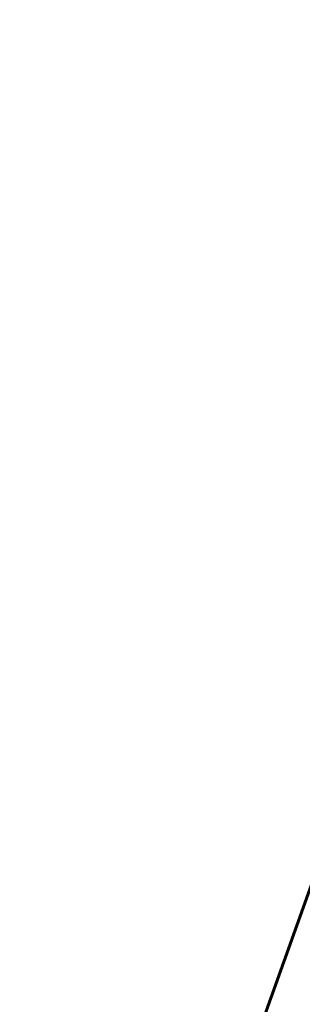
# Model space of a CAD drawing. Header units: metres. Extents: x 136326 to 137932, y 453212 to 454725.
# Tile 11 of 92: x 136359 to 136396, y 453413 to 453542. Entities that reach past the tile are written whole.
import ezdxf

# ---------------------------------------------------------------- set-up
doc = ezdxf.new("R2010")
doc.units = ezdxf.units.M
doc.layers.add('-DR-alg-bladkaders viewports', color=7, linetype='Continuous', lineweight=60)
doc.layers.add('-DR-v-vh-arc-asfalt opbreken', color=252, linetype='Continuous', lineweight=9)
doc.layers.add('-DR-alg-hulplijnen hartlijn asfalt nieuwe fietsstraat', color=7, linetype='Continuous', true_color=0xad72b6, plot=False)
doc.layers.add('-DR-alg-hulplijnen kantverharding asfalt nieuwe fietsstraat', color=7, linetype='Continuous', true_color=0xff9429, plot=False)

msp = doc.modelspace()

# ---------------------------------------------------------------- hatches: boundary and pattern name
at = {"layer": '-DR-v-vh-arc-asfalt opbreken'}
h = msp.add_hatch(dxfattribs=at)
h.set_pattern_fill('AVH-ASFALT_LAAG1-D', color=256, scale=30, angle=90, pattern_type=2)
h.set_pattern_definition([(220.3356, (136419.718, 453326.2367), (0.5825375, -0.6860394), []), (280.3356, (136419.718, 453326.2367), (0.885396, 0.1614725), [])])
edge = h.paths.add_edge_path()
edge.add_line((136418.12, 453400.26), (136416.14, 453400.97))
edge.add_arc((149594.4, 448661.53), 14004.6, 160.21936, 160.472146)
edge.add_line((136395.36, 453342.78), (136397.34, 453342.08))
edge.add_arc((149594.4, 448661.53), 14002.5, 160.219343, 160.47216, ccw=False)
edge = h.paths.add_edge_path()
edge.add_line((136418.49, 453407.49), (136420.46, 453406.78))
edge.add_arc((149594.4, 448661.53), 14002.5, 160.141109, 160.191029, ccw=False)
edge.add_line((136424.6, 453418.25), (136422.63, 453418.97))
edge.add_arc((149594.4, 448661.53), 14004.6, 160.141106, 160.191032)

# ---------------------------------------------------------------- linework, layer by layer
at = {"layer": '-DR-alg-bladkaders viewports'}
msp.add_lwpolyline([(136504.07, 453575.01), (136438.63, 453391.87), (136389.95, 453409.26), (136455.4, 453592.4)], close=True, dxfattribs=at)
at = {"layer": '-DR-alg-hulplijnen hartlijn asfalt nieuwe fietsstraat'}
msp.add_lwpolyline([(136781.31, 454424.96), (136757.27, 454348.83, -0.010389), (136697.25, 454171.64), (136619.14, 453955.95), (136588.28, 453870.71), (136579.71, 453847.05, 0.004102), (136571.54, 453823.88, -0.004267), (136563, 453799.7), (136431.62, 453437.64, 0.002152), (136391, 453324.18), (136379.09, 453290.43), (136365.74, 453256.18), (136360.79, 453242.18)], format="xyb", dxfattribs=at)
at = {"layer": '-DR-alg-hulplijnen kantverharding asfalt nieuwe fietsstraat'}
for points in [[(136569.55, 453824.57, -0.004267), (136561.02, 453800.42), (136429.65, 453438.36, 0.002152), (136389.02, 453324.88), (136377.12, 453291.17), (136363.77, 453256.91), (136358.81, 453242.88)], [(136573.52, 453823.2, -0.004267), (136564.97, 453798.98), (136433.6, 453436.92, 0.002152), (136392.98, 453323.48), (136381.06, 453289.7), (136367.7, 453255.45), (136362.77, 453241.48)]]:
    msp.add_lwpolyline(points, format="xyb", dxfattribs=at)

doc.saveas('drawing.dxf')
